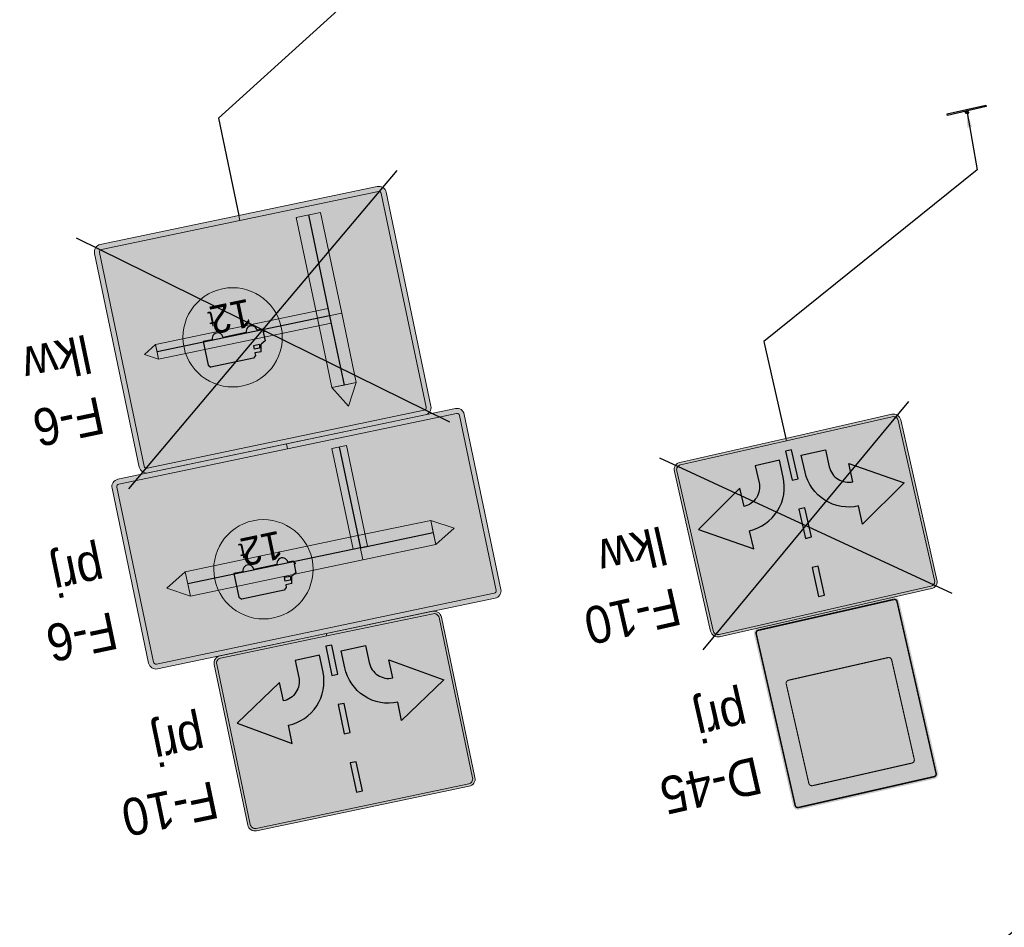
# Model space of a CAD drawing. Header units: metres. Extents: x 0 to 6473088, y 4 to 5822767.
# Tile 13 of 20: x 6472946 to 6472965, y 5822682 to 5822700. Entities that reach past the tile are written whole.
import ezdxf
from ezdxf.enums import TextEntityAlignment as Align

# ---------------------------------------------------------------- set-up
doc = ezdxf.new("R2010")
doc.units = ezdxf.units.M
for name, color, linetype in [('MT IR - oznakowanie pionowe', 7, 'Continuous'), ('zzz.gaVSDodTekst', 7, 'Continuous'), ('zzz.gaVSDomyslna', 7, 'Continuous'), ('zzz.gaVSNazwa', 7, 'Continuous'), ('zzz.gaVSStan', 7, 'Continuous'), ('zzz.gaVSWielkość', 7, 'Continuous')]:
    doc.layers.add(name, color=color, linetype=linetype)
doc.styles.add('GA-ATR-TEXT', font='arial.ttf', dxfattribs={"width": 0.9})
doc.styles.add('GA-SIGN-TEXT', font='GA_OZ_PION.ttf')
doc.styles.add('MT - bold Arial', font='arialbd.ttf')
doc.styles.get("Standard").update_dxf_attribs({"font": 'arial.ttf'})
doc.dimstyles.new('GA-LEADER', dxfattribs={"dimtxt": 1, "dimasz": 1, "dimexe": 1, "dimexo": 1, "dimgap": 1, "dimtad": 1, "dimtxsty": 'Standard', "dimcen": 1, "dimadec": 0, "dimazin": 0, "dimtfac": 1, "dimtmove": 0, "dimatfit": 3, "dimfxl": 1, "dimarcsym": 0})

# ---------------------------------------------------------------- blocks, each defined once
blk = doc.blocks.new('gaVScolumn0')
at = {"color": 0, "linetype": 'ByBlock', "lineweight": -2}
blk.add_line((0, 0), (0, 400), dxfattribs=at)
at = {"color": 7, "style": 'GA-ATR-TEXT', "width": 0.9}
blk.add_attdef('X2', text='', height=150, dxfattribs=at).set_placement((-50, 0), align=Align.BOTTOM_RIGHT)
blk = doc.blocks.new('*U34210')
at = {"layer": 'zzz.gaVSDomyslna', "true_color": 0x2e2e2e}
h = blk.add_hatch(color=250, dxfattribs=at)
edge = h.paths.add_edge_path()
edge.add_line((0, 0), (-570, 0))
edge.add_arc((-570, 30), 30, 180, 270, ccw=False)
edge.add_line((-600, 30), (-600, 910))
edge.add_arc((-570, 910), 30, 90, 180, ccw=False)
edge.add_line((-570, 940), (570, 940))
edge.add_arc((570, 910), 30, 360, 90, ccw=False)
edge.add_line((600, 910), (600, 30))
edge.add_arc((570, 30), 30, 270, 0, ccw=False)
edge.add_line((570, 0), (0, 0))
edge.add_line((0, 0), (0, 0))
at = {"layer": 'zzz.gaVSDomyslna', "true_color": 0xffffff}
h = blk.add_hatch(color=7, dxfattribs=at)
edge = h.paths.add_edge_path()
edge.add_line((0, 0), (0, 20))
edge.add_line((0, 20), (570, 20))
edge.add_arc((570, 30), 10, 270, 0)
edge.add_line((580, 30), (580, 910))
edge.add_arc((570, 910), 10, 360, 90)
edge.add_line((570, 920), (-570, 920))
edge.add_arc((-570, 910), 10, 90, 180)
edge.add_line((-580, 910), (-580, 30))
edge.add_arc((-570, 30), 10, 180, 270)
edge.add_line((-570, 20), (0, 20))
edge.add_line((0, 20), (0, 0))
edge.add_line((0, 0), (-570, 0))
edge.add_arc((-570, 30), 30, 180, 270, ccw=False)
edge.add_line((-600, 30), (-600, 910))
edge.add_arc((-570, 910), 30, 90, 180, ccw=False)
edge.add_line((-570, 940), (570, 940))
edge.add_arc((570, 910), 30, 360, 90, ccw=False)
edge.add_line((600, 910), (600, 30))
edge.add_arc((570, 30), 30, 270, 0, ccw=False)
edge.add_line((570, 0), (0, 0))
edge.add_line((0, 0), (0, 0))
at = {"layer": 'zzz.gaVSDomyslna', "color": 250, "lineweight": 0, "true_color": 0x2e2e2e}
blk.add_lwpolyline([(0, 0), (-570, 0, -0.414214), (-600, 30), (-600, 910, -0.414214), (-570, 940), (570, 940, -0.414214), (600, 910), (600, 30, -0.414214), (570, 0), (0, 0)], format="xyb", close=True, dxfattribs=at)
at = {"layer": 'zzz.gaVSDomyslna', "color": 7, "lineweight": 0, "true_color": 0xffffff}
blk.add_lwpolyline([(0, 0), (0, 20), (570, 20, 0.414214), (580, 30), (580, 910, 0.414214), (570, 920), (-570, 920, 0.414214), (-580, 910), (-580, 30, 0.414214), (-570, 20), (0, 20), (0, 0), (-570, 0, -0.414214), (-600, 30), (-600, 910, -0.414214), (-570, 940), (570, 940, -0.414214), (600, 910), (600, 30, -0.414214), (570, 0), (0, 0)], format="xyb", close=True, dxfattribs=at)
blk = doc.blocks.new('*U34203')
at = {"layer": 'zzz.gaVSDomyslna', "true_color": 0xffffff}
blk.add_hatch(color=7, dxfattribs=at).paths.add_polyline_path([(0, 0.866667), (-0.5, 0), (0.5, 0)])
at = {"layer": 'zzz.gaVSDomyslna', "color": 7, "lineweight": 0, "true_color": 0xffffff}
blk.add_lwpolyline([(0, 0), (0.5, 0), (0, 0.866667), (-0.5, 0), (0, 0)], dxfattribs=at)
blk = doc.blocks.new('*U34204')
at = {"layer": 'zzz.gaVSDomyslna', "true_color": 0x000000}
blk.add_hatch(color=18, dxfattribs=at).paths.add_polyline_path([(0, 0.866667), (-0.5, 0), (0.5, 0)])
at = {"layer": 'zzz.gaVSDomyslna', "color": 18, "lineweight": 0, "true_color": 0x000000}
blk.add_lwpolyline([(0, 0), (0.5, 0), (0, 0.866667), (-0.5, 0), (0, 0)], dxfattribs=at)
blk = doc.blocks.new('*U34205')
at = {"layer": 'zzz.gaVSDomyslna', "linetype": 'ByBlock', "lineweight": -2, "true_color": 0x000000}
blk.add_hatch(color=18, dxfattribs=at).paths.add_polyline_path([(-205, 205, 1), (205, 205, 1)])
blk = doc.blocks.new('*U34206')
at = {"layer": 'zzz.gaVSDomyslna', "linetype": 'ByBlock', "lineweight": -2, "true_color": 0x000000}
h = blk.add_hatch(color=18, dxfattribs=at)
h.paths.add_polyline_path([(-400, 400, 1), (400, 400, 1)])
h.paths.add_polyline_path([(320, 400, -1), (-320, 400, -1)], flags=16)
at = {"layer": 'zzz.gaVSDomyslna', "color": 18, "lineweight": 0, "true_color": 0x000000}
blk.add_lwpolyline([(0, 800, -1), (0, 0, -1), (0, 800, -2.58748)], format="xyb", dxfattribs=at)
blk = doc.blocks.new('*U34207')
at = {"layer": 'zzz.gaVSDomyslna', "true_color": 0xffffff}
blk.add_hatch(color=7, dxfattribs=at).paths.add_polyline_path([(320, 400, 1), (-320, 400, 1)])
blk = doc.blocks.new('*U34208')
at = {"layer": 'zzz.gaVSDomyslna', "linetype": 'ByBlock', "lineweight": -2, "true_color": 0x000000}
h = blk.add_hatch(color=18, dxfattribs=at)
h.paths.add_polyline_path([(240, 240), (220, 260), (-130, 260), (-150, 240), (-150, 220), (-200.5, 220), (-214, 160), (-250, 140), (-250, 70), (-260, 70), (-260, 60), (-250, 60), (-250, 45), (-205, 45, 1), (-115, 45), (75, 45, 1), (165, 45), (240, 45)])
h.paths.add_polyline_path([(-150, 160), (-200.909, 160), (-194.773, 190), (-150, 190)], flags=16)
at = {"layer": 'zzz.gaVSDomyslna', "color": 18, "linetype": 'ByBlock', "lineweight": -2, "true_color": 0x000000}
for p, q in [((-150, 240), (-130, 260)), ((-150, 220), (-150, 240)), ((-130, 260), (220, 260)), ((240, 240), (220, 260)), ((240, 45), (240, 240)), ((-250, 140), (-214, 160)), ((-200.5, 220), (-214, 160)), ((-200.909, 160), (-194.773, 190)), ((-200.909, 160), (-150, 160)), ((-200.5, 220), (-150, 220)), ((-194.773, 190), (-150, 190)), ((-150, 160), (-150, 190)), ((-250, 70), (-250, 140)), ((-260, 60), (-260, 70)), ((-260, 70), (-250, 70)), ((-260, 60), (-250, 60)), ((-250, 45), (-250, 60)), ((-250, 45), (-205, 45)), ((-115, 45), (75, 45)), ((165, 45), (240, 45))]:
    blk.add_line(p, q, dxfattribs=at)
for centre in [(-160, 45), (120, 45)]:
    blk.add_arc(centre, 45, 179.999848, 0, dxfattribs=at)
blk = doc.blocks.new('*U34209')
at = {"layer": 'zzz.gaVSDomyslna', "color": 18, "true_color": 0x000000}
blk.add_blockref('*U34205', (400, 270), dxfattribs=at)
at = {"layer": 'zzz.gaVSDomyslna', "color": 18, "true_color": 0x000000, "xscale": 0.5, "yscale": 0.5}
for name, p in [('*U34206', (400, 275)), ('*U34208', (400, 445))]:
    blk.add_blockref(name, p, dxfattribs=at)
at = {"layer": 'zzz.gaVSDomyslna', "color": 7, "true_color": 0xffffff, "xscale": 0.5, "yscale": 0.5}
blk.add_blockref('*U34207', (400, 275), dxfattribs=at)
at = {"layer": 'zzz.gaVSDomyslna', "color": 18, "true_color": 0x000000, "style": 'GA-SIGN-TEXT'}
blk.add_text('12', height=112.8, dxfattribs=at).set_placement((390, 335), align=Align.CENTER)
blk.add_text('t', height=64.8, dxfattribs=at).set_placement((480, 355), align=Align.RIGHT)
blk = doc.blocks.new('*U34202')
at = {"layer": 'zzz.gaVSDomyslna', "true_color": 0xffffff}
for points in [[(-50, 470), (-50, 755), (50, 755), (50, 470)], [(0, 500), (710, 500), (710, 440), (0, 440)], [(-50, 55), (-50, 470), (50, 470), (50, 55)]]:
    blk.add_hatch(color=7, dxfattribs=at).paths.add_polyline_path(points)
at = {"layer": 'zzz.gaVSDomyslna', "color": 7, "lineweight": 0, "true_color": 0xffffff}
for points in [[(-50, 470), (-50, 755), (50, 755), (50, 470)], [(-50, 55), (-50, 470), (50, 470), (50, 55)]]:
    blk.add_lwpolyline(points, close=True, dxfattribs=at)
at = {"layer": 'zzz.gaVSDomyslna', "color": 7, "true_color": 0xffffff}
for points in [[(0, 470), (0, 755)], [(0, 55), (0, 470)], [(0, 470), (710, 470)]]:
    blk.add_lwpolyline(points, dxfattribs=at)
at = {"layer": 'zzz.gaVSDomyslna', "color": 251, "lineweight": 0, "true_color": 0x4c4c4c}
blk.add_lwpolyline([(0, 500), (710, 500), (710, 440), (0, 440)], close=True, dxfattribs=at)
at = {"layer": 'zzz.gaVSDomyslna', "color": 7, "true_color": 0xffffff, "xscale": 100, "yscale": 100}
blk.add_blockref('*U34203', (0, 755), dxfattribs=at)
at = {"layer": 'zzz.gaVSDomyslna'}
blk.add_blockref('*U34209', (0, 0), dxfattribs=at)
at = {"layer": 'zzz.gaVSDomyslna', "color": 18, "true_color": 0x000000, "xscale": 60, "yscale": 60, "rotation": 270}
blk.add_blockref('*U34204', (710, 470), dxfattribs=at)
blk = doc.blocks.new('z.ga4.Cross-2')
at = {"color": 0, "linetype": 'Continuous', "lineweight": -2}
for p, q in [((-0.5, -0.5), (0.5, 0.5)), ((0.5, -0.5), (-0.5, 0.5))]:
    blk.add_line(p, q, dxfattribs=at)
blk = doc.blocks.new('*U34201')
at = {"layer": 'zzz.gaVSDomyslna', "color": 10, "lineweight": 30, "xscale": 1320.000000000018, "yscale": 1034.000000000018}
blk.add_blockref('z.ga4.Cross-2', (0, 470), dxfattribs=at)
at = {"layer": 'zzz.gaVSDomyslna'}
for name, p in [('*U34210', (0, 0)), ('*U34202', (-275, 0))]:
    blk.add_blockref(name, p, dxfattribs=at)
at = {"layer": 'zzz.gaVSDodTekst', "style": 'GA-ATR-TEXT', "width": 0.9}
blk.add_attdef('Addtext', text='', height=150, dxfattribs=at).set_placement((700, 162.5), align=Align.MIDDLE_LEFT)
at = {"layer": 'zzz.gaVSDomyslna', "style": 'MT - bold Arial', "flags": 1}
for tag in ['Width', 'Height', 'Position', 'Route', 'ItemNo', 'ID']:
    blk.add_attdef(tag, text='', height=1, dxfattribs=at).set_placement((0, 0), align=Align.MIDDLE_LEFT)
at = {"layer": 'zzz.gaVSNazwa', "style": 'GA-ATR-TEXT', "width": 0.9}
blk.add_attdef('Name', text='', height=150, dxfattribs=at).set_placement((700, 672.5), align=Align.MIDDLE_LEFT)
at = {"layer": 'zzz.gaVSStan', "style": 'GA-ATR-TEXT', "width": 0.9}
blk.add_attdef('State', text='', height=150, dxfattribs=at).set_placement((700, 417.5), align=Align.MIDDLE_LEFT)
at = {"layer": 'zzz.gaVSWielkość', "style": 'MT - bold Arial', "flags": 1}
blk.add_attdef('Size', text='', height=1, dxfattribs=at).set_placement((0, 0), align=Align.MIDDLE_LEFT)
blk = doc.blocks.new('gaVSPos')
blk.add_point((0, 0))
blk = doc.blocks.new('gaVSTVcolumn0')
at = {"color": 0, "linetype": 'ByBlock', "lineweight": -2}
for p, q in [((-400, -30), (400, -30)), ((-400, -60), (-400, -30)), ((400, -60), (-400, -60)), ((400, -30), (400, -60))]:
    blk.add_line(p, q, dxfattribs=at)
blk.add_circle((0, 0), 30, dxfattribs=at)
blk = doc.blocks.new('*U34216')
at = {"layer": 'zzz.gaVSDomyslna', "true_color": 0x2e2e2e}
h = blk.add_hatch(color=250, dxfattribs=at)
edge = h.paths.add_edge_path()
edge.add_line((0, 0), (-437.5, 0))
edge.add_arc((-437.5, 30), 30, 180, 270, ccw=False)
edge.add_line((-467.5, 30), (-467.5, 690))
edge.add_arc((-437.5, 690), 30, 90, 180, ccw=False)
edge.add_line((-437.5, 720), (437.5, 720))
edge.add_arc((437.5, 690), 30, 360, 90, ccw=False)
edge.add_line((467.5, 690), (467.5, 30))
edge.add_arc((437.5, 30), 30, 270, 0, ccw=False)
edge.add_line((437.5, 0), (0, 0))
edge.add_line((0, 0), (0, 0))
at = {"layer": 'zzz.gaVSDomyslna', "true_color": 0xffffff}
h = blk.add_hatch(color=7, dxfattribs=at)
edge = h.paths.add_edge_path()
edge.add_line((0, 0), (0, 10))
edge.add_line((0, 10), (437.5, 10))
edge.add_arc((437.5, 30), 20, 270, 0)
edge.add_line((457.5, 30), (457.5, 690))
edge.add_arc((437.5, 690), 20, 360, 90)
edge.add_line((437.5, 710), (-437.5, 710))
edge.add_arc((-437.5, 690), 20, 90, 180)
edge.add_line((-457.5, 690), (-457.5, 30))
edge.add_arc((-437.5, 30), 20, 180, 270)
edge.add_line((-437.5, 10), (0, 10))
edge.add_line((0, 10), (0, 0))
edge.add_line((0, 0), (-437.5, 0))
edge.add_arc((-437.5, 30), 30, 180, 270, ccw=False)
edge.add_line((-467.5, 30), (-467.5, 690))
edge.add_arc((-437.5, 690), 30, 90, 180, ccw=False)
edge.add_line((-437.5, 720), (437.5, 720))
edge.add_arc((437.5, 690), 30, 360, 90, ccw=False)
edge.add_line((467.5, 690), (467.5, 30))
edge.add_arc((437.5, 30), 30, 270, 0, ccw=False)
edge.add_line((437.5, 0), (0, 0))
edge.add_line((0, 0), (0, 0))
at = {"layer": 'zzz.gaVSDomyslna', "color": 250, "lineweight": 0, "true_color": 0x2e2e2e}
blk.add_lwpolyline([(0, 0), (-437.5, 0, -0.414214), (-467.5, 30), (-467.5, 690, -0.414214), (-437.5, 720), (437.5, 720, -0.414214), (467.5, 690), (467.5, 30, -0.414214), (437.5, 0), (0, 0)], format="xyb", close=True, dxfattribs=at)
at = {"layer": 'zzz.gaVSDomyslna', "color": 7, "lineweight": 0, "true_color": 0xffffff}
blk.add_lwpolyline([(0, 0), (0, 10), (437.5, 10, 0.414214), (457.5, 30), (457.5, 690, 0.414214), (437.5, 710), (-437.5, 710, 0.414214), (-457.5, 690), (-457.5, 30, 0.414214), (-437.5, 10), (0, 10), (0, 0), (-437.5, 0, -0.414214), (-467.5, 30), (-467.5, 690, -0.414214), (-437.5, 720), (437.5, 720, -0.414214), (467.5, 690), (467.5, 30, -0.414214), (437.5, 0), (0, 0)], format="xyb", close=True, dxfattribs=at)
blk = doc.blocks.new('*U34212')
at = {"layer": 'zzz.gaVSDomyslna', "linetype": 'ByBlock', "lineweight": -2, "true_color": 0xffffff}
blk.add_hatch(color=7, dxfattribs=at).paths.add_polyline_path([(-130, 250), (-130, 325), (-330, 200), (-130, 75), (-130, 150, -0.414214), (-50, 70), (-50, 0), (50, 0), (50, 70, 0.414214)])
at = {"layer": 'zzz.gaVSDomyslna', "color": 7, "linetype": 'ByBlock', "lineweight": -2, "true_color": 0xffffff}
blk.add_lwpolyline([(50, 70), (50, 0), (-50, 0), (-50, 70, 0.414214), (-130, 150), (-130, 150), (-130, 75), (-330, 200), (-130, 325), (-130, 250, -0.414214)], format="xyb", close=True, dxfattribs=at)
blk = doc.blocks.new('*U34213')
at = {"layer": 'zzz.gaVSDomyslna', "linetype": 'ByBlock', "lineweight": -2, "true_color": 0xffffff}
for points in [[(12.5, 570), (-12.5, 570), (-12.5, 450), (12.5, 450)], [(12.5, 330), (-12.5, 330), (-12.5, 210), (12.5, 210)], [(-12.5, -30), (12.5, -30), (12.5, 90), (-12.5, 90)]]:
    blk.add_hatch(color=7, dxfattribs=at).paths.add_polyline_path(points)
at = {"layer": 'zzz.gaVSDomyslna', "color": 7, "linetype": 'ByBlock', "lineweight": -2, "true_color": 0xffffff}
for points in [[(12.5, 570), (-12.5, 570), (-12.5, 450), (12.5, 450)], [(12.5, 330), (-12.5, 330), (-12.5, 210), (12.5, 210)], [(12.5, 90), (-12.5, 90), (-12.5, -30), (12.5, -30)]]:
    blk.add_lwpolyline(points, close=True, dxfattribs=at)
blk = doc.blocks.new('*U34214')
at = {"layer": 'zzz.gaVSDomyslna', "linetype": 'ByBlock', "lineweight": -2, "true_color": 0xffffff}
blk.add_hatch(color=7, dxfattribs=at).paths.add_polyline_path([(-130, 250), (-130, 325), (-330, 200), (-130, 75), (-130, 150, -0.414214), (-50, 70), (-50, 0), (50, 0), (50, 70, 0.414214)])
at = {"layer": 'zzz.gaVSDomyslna', "color": 7, "linetype": 'ByBlock', "lineweight": -2, "true_color": 0xffffff}
blk.add_lwpolyline([(50, 70), (50, 0), (-50, 0), (-50, 70, 0.414214), (-130, 150), (-130, 150), (-130, 75), (-330, 200), (-130, 325), (-130, 250, -0.414214)], format="xyb", close=True, dxfattribs=at)
blk = doc.blocks.new('*U34215')
at = {"layer": 'zzz.gaVSDomyslna', "color": 7, "true_color": 0xffffff}
for name, p in [('*U34213', (0, 80)), ('*U34214', (-95, 80))]:
    blk.add_blockref(name, p, dxfattribs=at)
at = {"layer": 'zzz.gaVSDomyslna', "color": 7, "true_color": 0xffffff, "xscale": -1}
blk.add_blockref('*U34212', (95, 80), dxfattribs=at)
blk = doc.blocks.new('*U34211')
at = {"layer": 'zzz.gaVSDomyslna', "color": 10, "lineweight": 30, "xscale": 1028.500000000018, "yscale": 792.0000000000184}
blk.add_blockref('z.ga4.Cross-2', (0, 360), dxfattribs=at)
at = {"layer": 'zzz.gaVSDomyslna'}
for name in ['*U34216', '*U34215']:
    blk.add_blockref(name, (0, 0), dxfattribs=at)
at = {"layer": 'zzz.gaVSDodTekst', "style": 'GA-ATR-TEXT', "width": 0.9}
blk.add_attdef('Addtext', text='', height=150, dxfattribs=at).set_placement((567.5, 52.5), align=Align.MIDDLE_LEFT)
at = {"layer": 'zzz.gaVSDomyslna', "style": 'MT - bold Arial', "flags": 1}
for tag in ['Width', 'Height', 'Position', 'Route', 'ItemNo', 'ID']:
    blk.add_attdef(tag, text='', height=1, dxfattribs=at).set_placement((0, 0), align=Align.MIDDLE_LEFT)
at = {"layer": 'zzz.gaVSNazwa', "style": 'GA-ATR-TEXT', "width": 0.9}
blk.add_attdef('Name', text='', height=150, dxfattribs=at).set_placement((567.5, 562.5), align=Align.MIDDLE_LEFT)
at = {"layer": 'zzz.gaVSStan', "style": 'GA-ATR-TEXT', "width": 0.9}
blk.add_attdef('State', text='', height=150, dxfattribs=at).set_placement((567.5, 307.5), align=Align.MIDDLE_LEFT)
at = {"layer": 'zzz.gaVSWielkość', "style": 'MT - bold Arial', "flags": 1}
blk.add_attdef('Size', text='', height=1, dxfattribs=at).set_placement((0, 0), align=Align.MIDDLE_LEFT)
blk = doc.blocks.new('*U34390')
at = {"layer": 'zzz.gaVSDomyslna'}
h = blk.add_hatch(color=180, dxfattribs=at)
edge = h.paths.add_edge_path()
edge.add_line((0, 0), (-695, 0))
edge.add_arc((-695, 30), 30, 180, 270, ccw=False)
edge.add_line((-725, 30), (-725, 750))
edge.add_arc((-695, 750), 30, 90, 180, ccw=False)
edge.add_line((-695, 780), (695, 780))
edge.add_arc((695, 750), 30, 360, 90, ccw=False)
edge.add_line((725, 750), (725, 30))
edge.add_arc((695, 30), 30, 270, 0, ccw=False)
edge.add_line((695, 0), (0, 0))
edge.add_line((0, 0), (0, 0))
at = {"layer": 'zzz.gaVSDomyslna', "true_color": 0xffffff}
h = blk.add_hatch(color=7, dxfattribs=at)
edge = h.paths.add_edge_path()
edge.add_line((0, 0), (0, 20))
edge.add_line((0, 20), (695, 20))
edge.add_arc((695, 30), 10, 270, 0)
edge.add_line((705, 30), (705, 750))
edge.add_arc((695, 750), 10, 360, 90)
edge.add_line((695, 760), (-695, 760))
edge.add_arc((-695, 750), 10, 90, 180)
edge.add_line((-705, 750), (-705, 30))
edge.add_arc((-695, 30), 10, 180, 270)
edge.add_line((-695, 20), (0, 20))
edge.add_line((0, 20), (0, 0))
edge.add_line((0, 0), (-695, 0))
edge.add_arc((-695, 30), 30, 180, 270, ccw=False)
edge.add_line((-725, 30), (-725, 750))
edge.add_arc((-695, 750), 30, 90, 180, ccw=False)
edge.add_line((-695, 780), (695, 780))
edge.add_arc((695, 750), 30, 360, 90, ccw=False)
edge.add_line((725, 750), (725, 30))
edge.add_arc((695, 30), 30, 270, 0, ccw=False)
edge.add_line((695, 0), (0, 0))
edge.add_line((0, 0), (0, 0))
at = {"layer": 'zzz.gaVSDomyslna', "color": 180, "lineweight": 0}
blk.add_lwpolyline([(0, 0), (-695, 0, -0.414214), (-725, 30), (-725, 750, -0.414214), (-695, 780), (695, 780, -0.414214), (725, 750), (725, 30, -0.414214), (695, 0), (0, 0)], format="xyb", close=True, dxfattribs=at)
at = {"layer": 'zzz.gaVSDomyslna', "color": 7, "lineweight": 0, "true_color": 0xffffff}
blk.add_lwpolyline([(0, 0), (0, 20), (695, 20, 0.414214), (705, 30), (705, 750, 0.414214), (695, 760), (-695, 760, 0.414214), (-705, 750), (-705, 30, 0.414214), (-695, 20), (0, 20), (0, 0), (-695, 0, -0.414214), (-725, 30), (-725, 750, -0.414214), (-695, 780), (695, 780, -0.414214), (725, 750), (725, 30, -0.414214), (695, 0), (0, 0)], format="xyb", close=True, dxfattribs=at)
blk = doc.blocks.new('*U34383')
at = {"layer": 'zzz.gaVSDomyslna', "true_color": 0xffffff}
blk.add_hatch(color=7, dxfattribs=at).paths.add_polyline_path([(0, 0.866667), (-0.5, 0), (0.5, 0)])
at = {"layer": 'zzz.gaVSDomyslna', "color": 7, "lineweight": 0, "true_color": 0xffffff}
blk.add_lwpolyline([(0, 0), (0.5, 0), (0, 0.866667), (-0.5, 0), (0, 0)], dxfattribs=at)
blk = doc.blocks.new('*U34384')
at = {"layer": 'zzz.gaVSDomyslna', "true_color": 0xffffff}
blk.add_hatch(color=7, dxfattribs=at).paths.add_polyline_path([(0, 0.866667), (-0.5, 0), (0.5, 0)])
at = {"layer": 'zzz.gaVSDomyslna', "color": 7, "lineweight": 0, "true_color": 0xffffff}
blk.add_lwpolyline([(0, 0), (0.5, 0), (0, 0.866667), (-0.5, 0), (0, 0)], dxfattribs=at)
blk = doc.blocks.new('*U34385')
at = {"layer": 'zzz.gaVSDomyslna', "linetype": 'ByBlock', "lineweight": -2, "true_color": 0xffffff}
blk.add_hatch(color=7, dxfattribs=at).paths.add_polyline_path([(-205, 205, 1), (205, 205, 1)])
blk = doc.blocks.new('*U34386')
at = {"layer": 'zzz.gaVSDomyslna', "linetype": 'ByBlock', "lineweight": -2}
h = blk.add_hatch(color=10, dxfattribs=at)
h.paths.add_polyline_path([(-400, 400, 1), (400, 400, 1)])
h.paths.add_polyline_path([(320, 400, -1), (-320, 400, -1)], flags=16)
at = {"layer": 'zzz.gaVSDomyslna', "color": 10, "lineweight": 0}
blk.add_lwpolyline([(0, 800, -1), (0, 0, -1), (0, 800, -2.58748)], format="xyb", dxfattribs=at)
blk = doc.blocks.new('*U34387')
at = {"layer": 'zzz.gaVSDomyslna', "true_color": 0xffffff}
blk.add_hatch(color=7, dxfattribs=at).paths.add_polyline_path([(320, 400, 1), (-320, 400, 1)])
blk = doc.blocks.new('*U34388')
at = {"layer": 'zzz.gaVSDomyslna', "linetype": 'ByBlock', "lineweight": -2, "true_color": 0x000000}
h = blk.add_hatch(color=18, dxfattribs=at)
h.paths.add_polyline_path([(240, 240), (220, 260), (-130, 260), (-150, 240), (-150, 220), (-200.5, 220), (-214, 160), (-250, 140), (-250, 70), (-260, 70), (-260, 60), (-250, 60), (-250, 45), (-205, 45, 1), (-115, 45), (75, 45, 1), (165, 45), (240, 45)])
h.paths.add_polyline_path([(-150, 160), (-200.909, 160), (-194.773, 190), (-150, 190)], flags=16)
at = {"layer": 'zzz.gaVSDomyslna', "color": 18, "linetype": 'ByBlock', "lineweight": -2, "true_color": 0x000000}
for p, q in [((-150, 240), (-130, 260)), ((-150, 220), (-150, 240)), ((-130, 260), (220, 260)), ((240, 240), (220, 260)), ((240, 45), (240, 240)), ((-250, 140), (-214, 160)), ((-200.5, 220), (-214, 160)), ((-200.909, 160), (-194.773, 190)), ((-200.909, 160), (-150, 160)), ((-200.5, 220), (-150, 220)), ((-194.773, 190), (-150, 190)), ((-150, 160), (-150, 190)), ((-250, 70), (-250, 140)), ((-260, 60), (-260, 70)), ((-260, 70), (-250, 70)), ((-260, 60), (-250, 60)), ((-250, 45), (-250, 60)), ((-250, 45), (-205, 45)), ((-115, 45), (75, 45)), ((165, 45), (240, 45))]:
    blk.add_line(p, q, dxfattribs=at)
for centre in [(-160, 45), (120, 45)]:
    blk.add_arc(centre, 45, 179.999848, 0, dxfattribs=at)
blk = doc.blocks.new('*U34389')
at = {"layer": 'zzz.gaVSDomyslna', "color": 7, "true_color": 0xffffff}
blk.add_blockref('*U34385', (400, 270), dxfattribs=at)
at = {"layer": 'zzz.gaVSDomyslna', "color": 10, "xscale": 0.5, "yscale": 0.5}
blk.add_blockref('*U34386', (400, 275), dxfattribs=at)
at = {"layer": 'zzz.gaVSDomyslna', "color": 7, "true_color": 0xffffff, "xscale": 0.5, "yscale": 0.5}
blk.add_blockref('*U34387', (400, 275), dxfattribs=at)
at = {"layer": 'zzz.gaVSDomyslna', "color": 18, "true_color": 0x000000, "xscale": 0.5, "yscale": 0.5}
blk.add_blockref('*U34388', (400, 445), dxfattribs=at)
at = {"layer": 'zzz.gaVSDomyslna', "color": 18, "true_color": 0x000000, "style": 'GA-SIGN-TEXT'}
blk.add_text('12', height=112.8, dxfattribs=at).set_placement((390, 335), align=Align.CENTER)
blk.add_text('t', height=64.8, dxfattribs=at).set_placement((480, 355), align=Align.RIGHT)
blk = doc.blocks.new('*U34382')
at = {"layer": 'zzz.gaVSDomyslna', "true_color": 0xffffff}
for points in [[(0, 420), (-300, 420), (-300, 520), (0, 520)], [(0, 520), (710, 520), (710, 420), (0, 420)], [(-30, 55), (-30, 470), (30, 470), (30, 55)]]:
    blk.add_hatch(color=7, dxfattribs=at).paths.add_polyline_path(points)
at = {"layer": 'zzz.gaVSDomyslna', "color": 7, "lineweight": 0, "true_color": 0xffffff}
for points in [[(0, 420), (-300, 420), (-300, 520), (0, 520)], [(0, 520), (710, 520), (710, 420), (0, 420)], [(-30, 55), (-30, 470), (30, 470), (30, 55)]]:
    blk.add_lwpolyline(points, close=True, dxfattribs=at)
at = {"layer": 'zzz.gaVSDomyslna'}
for points in [[(0, 470), (-300, 470)], [(0, 55), (0, 470)], [(0, 470), (710, 470)]]:
    blk.add_lwpolyline(points, dxfattribs=at)
blk.add_blockref('*U34389', (0, 0), dxfattribs=at)
at = {"layer": 'zzz.gaVSDomyslna', "color": 7, "true_color": 0xffffff, "xscale": 100, "yscale": 100}
for name, p, rotation in [('*U34384', (-300, 470), 90), ('*U34383', (710, 470), 270)]:
    blk.add_blockref(name, p, dxfattribs=dict(at, rotation=rotation))
blk = doc.blocks.new('*U34381')
at = {"layer": 'zzz.gaVSDomyslna'}
for name, p in [('*U34390', (0, 0)), ('*U34382', (-205, 0))]:
    blk.add_blockref(name, p, dxfattribs=at)
at = {"layer": 'zzz.gaVSDodTekst', "style": 'GA-ATR-TEXT', "width": 0.9}
blk.add_attdef('Addtext', text='', height=150, dxfattribs=at).set_placement((825, 82.5), align=Align.MIDDLE_LEFT)
at = {"layer": 'zzz.gaVSDomyslna', "style": 'MT - bold Arial', "flags": 1}
for tag in ['Width', 'Height', 'Position', 'Route', 'ItemNo', 'ID']:
    blk.add_attdef(tag, text='', height=1, dxfattribs=at).set_placement((0, 0), align=Align.MIDDLE_LEFT)
at = {"layer": 'zzz.gaVSNazwa', "style": 'GA-ATR-TEXT', "width": 0.9}
blk.add_attdef('Name', text='', height=150, dxfattribs=at).set_placement((825, 592.5), align=Align.MIDDLE_LEFT)
at = {"layer": 'zzz.gaVSStan', "style": 'GA-ATR-TEXT', "width": 0.9}
blk.add_attdef('State', text='', height=150, dxfattribs=at).set_placement((825, 337.5), align=Align.MIDDLE_LEFT)
at = {"layer": 'zzz.gaVSWielkość', "style": 'MT - bold Arial', "flags": 1}
blk.add_attdef('Size', text='', height=1, dxfattribs=at).set_placement((0, 0), align=Align.MIDDLE_LEFT)
blk = doc.blocks.new('*U34396')
at = {"layer": 'zzz.gaVSDomyslna'}
h = blk.add_hatch(color=180, dxfattribs=at)
edge = h.paths.add_edge_path()
edge.add_line((0, 0), (-437.5, 0))
edge.add_arc((-437.5, 30), 30, 180, 270, ccw=False)
edge.add_line((-467.5, 30), (-467.5, 690))
edge.add_arc((-437.5, 690), 30, 90, 180, ccw=False)
edge.add_line((-437.5, 720), (437.5, 720))
edge.add_arc((437.5, 690), 30, 360, 90, ccw=False)
edge.add_line((467.5, 690), (467.5, 30))
edge.add_arc((437.5, 30), 30, 270, 0, ccw=False)
edge.add_line((437.5, 0), (0, 0))
edge.add_line((0, 0), (0, 0))
at = {"layer": 'zzz.gaVSDomyslna', "true_color": 0xffffff}
h = blk.add_hatch(color=7, dxfattribs=at)
edge = h.paths.add_edge_path()
edge.add_line((0, 0), (0, 10))
edge.add_line((0, 10), (437.5, 10))
edge.add_arc((437.5, 30), 20, 270, 0)
edge.add_line((457.5, 30), (457.5, 690))
edge.add_arc((437.5, 690), 20, 360, 90)
edge.add_line((437.5, 710), (-437.5, 710))
edge.add_arc((-437.5, 690), 20, 90, 180)
edge.add_line((-457.5, 690), (-457.5, 30))
edge.add_arc((-437.5, 30), 20, 180, 270)
edge.add_line((-437.5, 10), (0, 10))
edge.add_line((0, 10), (0, 0))
edge.add_line((0, 0), (-437.5, 0))
edge.add_arc((-437.5, 30), 30, 180, 270, ccw=False)
edge.add_line((-467.5, 30), (-467.5, 690))
edge.add_arc((-437.5, 690), 30, 90, 180, ccw=False)
edge.add_line((-437.5, 720), (437.5, 720))
edge.add_arc((437.5, 690), 30, 360, 90, ccw=False)
edge.add_line((467.5, 690), (467.5, 30))
edge.add_arc((437.5, 30), 30, 270, 0, ccw=False)
edge.add_line((437.5, 0), (0, 0))
edge.add_line((0, 0), (0, 0))
at = {"layer": 'zzz.gaVSDomyslna', "color": 180, "lineweight": 0}
blk.add_lwpolyline([(0, 0), (-437.5, 0, -0.414214), (-467.5, 30), (-467.5, 690, -0.414214), (-437.5, 720), (437.5, 720, -0.414214), (467.5, 690), (467.5, 30, -0.414214), (437.5, 0), (0, 0)], format="xyb", close=True, dxfattribs=at)
at = {"layer": 'zzz.gaVSDomyslna', "color": 7, "lineweight": 0, "true_color": 0xffffff}
blk.add_lwpolyline([(0, 0), (0, 10), (437.5, 10, 0.414214), (457.5, 30), (457.5, 690, 0.414214), (437.5, 710), (-437.5, 710, 0.414214), (-457.5, 690), (-457.5, 30, 0.414214), (-437.5, 10), (0, 10), (0, 0), (-437.5, 0, -0.414214), (-467.5, 30), (-467.5, 690, -0.414214), (-437.5, 720), (437.5, 720, -0.414214), (467.5, 690), (467.5, 30, -0.414214), (437.5, 0), (0, 0)], format="xyb", close=True, dxfattribs=at)
blk = doc.blocks.new('*U34392')
at = {"layer": 'zzz.gaVSDomyslna', "linetype": 'ByBlock', "lineweight": -2, "true_color": 0xffffff}
blk.add_hatch(color=7, dxfattribs=at).paths.add_polyline_path([(-130, 250), (-130, 325), (-330, 200), (-130, 75), (-130, 150, -0.414214), (-50, 70), (-50, 0), (50, 0), (50, 70, 0.414214)])
at = {"layer": 'zzz.gaVSDomyslna', "color": 7, "linetype": 'ByBlock', "lineweight": -2, "true_color": 0xffffff}
blk.add_lwpolyline([(50, 70), (50, 0), (-50, 0), (-50, 70, 0.414214), (-130, 150), (-130, 150), (-130, 75), (-330, 200), (-130, 325), (-130, 250, -0.414214)], format="xyb", close=True, dxfattribs=at)
blk = doc.blocks.new('*U34393')
at = {"layer": 'zzz.gaVSDomyslna', "linetype": 'ByBlock', "lineweight": -2, "true_color": 0xffffff}
for points in [[(12.5, 570), (-12.5, 570), (-12.5, 450), (12.5, 450)], [(12.5, 330), (-12.5, 330), (-12.5, 210), (12.5, 210)], [(-12.5, -30), (12.5, -30), (12.5, 90), (-12.5, 90)]]:
    blk.add_hatch(color=7, dxfattribs=at).paths.add_polyline_path(points)
at = {"layer": 'zzz.gaVSDomyslna', "color": 7, "linetype": 'ByBlock', "lineweight": -2, "true_color": 0xffffff}
for points in [[(12.5, 570), (-12.5, 570), (-12.5, 450), (12.5, 450)], [(12.5, 330), (-12.5, 330), (-12.5, 210), (12.5, 210)], [(12.5, 90), (-12.5, 90), (-12.5, -30), (12.5, -30)]]:
    blk.add_lwpolyline(points, close=True, dxfattribs=at)
blk = doc.blocks.new('*U34394')
at = {"layer": 'zzz.gaVSDomyslna', "linetype": 'ByBlock', "lineweight": -2, "true_color": 0xffffff}
blk.add_hatch(color=7, dxfattribs=at).paths.add_polyline_path([(-130, 250), (-130, 325), (-330, 200), (-130, 75), (-130, 150, -0.414214), (-50, 70), (-50, 0), (50, 0), (50, 70, 0.414214)])
at = {"layer": 'zzz.gaVSDomyslna', "color": 7, "linetype": 'ByBlock', "lineweight": -2, "true_color": 0xffffff}
blk.add_lwpolyline([(50, 70), (50, 0), (-50, 0), (-50, 70, 0.414214), (-130, 150), (-130, 150), (-130, 75), (-330, 200), (-130, 325), (-130, 250, -0.414214)], format="xyb", close=True, dxfattribs=at)
blk = doc.blocks.new('*U34395')
at = {"layer": 'zzz.gaVSDomyslna', "color": 7, "true_color": 0xffffff}
for name, p in [('*U34393', (0, 80)), ('*U34394', (-95, 80))]:
    blk.add_blockref(name, p, dxfattribs=at)
at = {"layer": 'zzz.gaVSDomyslna', "color": 7, "true_color": 0xffffff, "xscale": -1}
blk.add_blockref('*U34392', (95, 80), dxfattribs=at)
blk = doc.blocks.new('*U34391')
at = {"layer": 'zzz.gaVSDomyslna'}
for name in ['*U34396', '*U34395']:
    blk.add_blockref(name, (0, 0), dxfattribs=at)
at = {"layer": 'zzz.gaVSDodTekst', "style": 'GA-ATR-TEXT', "width": 0.9}
blk.add_attdef('Addtext', text='', height=150, dxfattribs=at).set_placement((567.5, 52.5), align=Align.MIDDLE_LEFT)
at = {"layer": 'zzz.gaVSDomyslna', "style": 'MT - bold Arial', "flags": 1}
for tag in ['Width', 'Height', 'Position', 'Route', 'ItemNo', 'ID']:
    blk.add_attdef(tag, text='', height=1, dxfattribs=at).set_placement((0, 0), align=Align.MIDDLE_LEFT)
at = {"layer": 'zzz.gaVSNazwa', "style": 'GA-ATR-TEXT', "width": 0.9}
blk.add_attdef('Name', text='', height=150, dxfattribs=at).set_placement((567.5, 562.5), align=Align.MIDDLE_LEFT)
at = {"layer": 'zzz.gaVSStan', "style": 'GA-ATR-TEXT', "width": 0.9}
blk.add_attdef('State', text='', height=150, dxfattribs=at).set_placement((567.5, 307.5), align=Align.MIDDLE_LEFT)
at = {"layer": 'zzz.gaVSWielkość', "style": 'MT - bold Arial', "flags": 1}
blk.add_attdef('Size', text='', height=1, dxfattribs=at).set_placement((0, 0), align=Align.MIDDLE_LEFT)
blk = doc.blocks.new('*U34398')
at = {"layer": 'zzz.gaVSDomyslna', "true_color": 0xffffff}
h = blk.add_hatch(color=7, dxfattribs=at)
edge = h.paths.add_edge_path()
edge.add_line((-300, 730), (-300, 20))
edge.add_arc((-280, 20), 20, 179.9998, 270.0001)
edge.add_line((-280, 0), (280, 0))
edge.add_arc((280, 20), 20, 270.0001, 0.0003)
edge.add_line((300, 20), (300, 730))
edge.add_arc((280, 730), 20, 0, 90.0002)
edge.add_line((280, 750), (-280, 750))
edge.add_arc((-280, 730), 20, 90.0002, 179.9998)
blk = doc.blocks.new('*U34399')
at = {"layer": 'zzz.gaVSDomyslna', "color": 18, "lineweight": 0, "true_color": 0x000000, "const_width": 6}
blk.add_lwpolyline([(291, 20, -0.414214), (280, 9), (-280, 9, -0.414214), (-291, 20), (-291, 730, -0.414214), (-280, 741), (280, 741, -0.414214), (291, 730)], format="xyb", close=True, dxfattribs=at)
blk = doc.blocks.new('*U34400')
at = {"layer": 'zzz.gaVSDomyslna'}
h = blk.add_hatch(color=251, dxfattribs=at)
edge = h.paths.add_edge_path()
edge.add_line((-280, 594), (280, 594))
edge.add_arc((280, 580), 14, 359.9997, 89.9999, ccw=False)
edge.add_line((294, 580), (294, 20))
edge.add_arc((280, 20), 14, 270.0001, 359.9997, ccw=False)
edge.add_line((280, 6), (-280, 6))
edge.add_arc((-280, 20), 14, 180.0002, 269.9998, ccw=False)
edge.add_line((-294, 20), (-294, 580))
edge.add_arc((-280, 580), 14, 89.9999, 180.0002, ccw=False)
blk = doc.blocks.new('*U34401')
at = {"layer": 'zzz.gaVSDomyslna', "color": 7, "lineweight": 0, "true_color": 0xffffff, "const_width": 6}
blk.add_lwpolyline([(280, 3), (-280, 3, -0.414214), (-297, 20), (-297, 580, -0.414214), (-280, 597), (280, 597, -0.414214), (297, 580), (297, 20, -0.414214), (280, 3, -1)], format="xyb", dxfattribs=at)
blk = doc.blocks.new('*U34402')
at = {"layer": 'zzz.gaVSDomyslna', "true_color": 0xffffff}
h = blk.add_hatch(color=7, dxfattribs=at)
h.paths.add_polyline_path([(168.75, 362.5, 0.414214), (86.25, 445), (-150, 445), (-150, 0), (-67.5, 0), (-67.5, 130), (86.25, 130, 0.414214), (168.75, 212.5)])
h.paths.add_polyline_path([(86.25, 219.531), (80, 212.5), (-67.5, 212.5), (-67.5, 362.5), (75, 362.5), (86.25, 349.375)], flags=16)
blk = doc.blocks.new('*U34403')
at = {"layer": 'zzz.gaVSDomyslna', "true_color": 0xffffff}
blk.add_hatch(color=7, dxfattribs=at).paths.add_polyline_path([(288, 630.949), (288, 730, 0.414214), (280, 738), (207.159, 738), (-288, 119.051), (-288, 20, 0.414214), (-280, 12), (-207.159, 12)])
blk = doc.blocks.new('*U34404')
at = {"layer": 'zzz.gaVSDomyslna'}
blk.add_hatch(color=10, dxfattribs=at).paths.add_polyline_path([(288, 638.953), (288, 730, 0.414214), (280, 738), (213.563, 738), (-288, 111.047), (-288, 20, 0.414214), (-280, 12), (-213.563, 12)])
blk = doc.blocks.new('*U34406')
at = {"layer": 'zzz.gaVSDomyslna', "color": 7, "true_color": 0xffffff}
for name in ['*U34398', '*U34403']:
    blk.add_blockref(name, (0, 0), dxfattribs=at)
at = {"layer": 'zzz.gaVSDomyslna', "color": 18, "true_color": 0x000000}
blk.add_blockref('*U34399', (0, 0), dxfattribs=at)
at = {"layer": 'zzz.gaVSDomyslna', "color": 10}
blk.add_blockref('*U34404', (0, 0), dxfattribs=at)
at = {"layer": 'zzz.gaVSDomyslna', "color": 7, "true_color": 0xffffff, "xscale": 0.733333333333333, "yscale": 0.733333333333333}
for name, p in [('*U34401', (0, 230)), ('*U34402', (0, 288.6667))]:
    blk.add_blockref(name, p, dxfattribs=at)
at = {"layer": 'zzz.gaVSDomyslna', "color": 251, "xscale": 0.733333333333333, "yscale": 0.733333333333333}
blk.add_blockref('*U34400', (0, 230), dxfattribs=at)
blk = doc.blocks.new('*U34397')
at = {"layer": 'zzz.gaVSDomyslna'}
blk.add_blockref('*U34406', (0, 0), dxfattribs=at)
at = {"layer": 'zzz.gaVSDodTekst', "style": 'GA-ATR-TEXT', "width": 0.9}
blk.add_attdef('Addtext', text='', height=150, dxfattribs=at).set_placement((400, 67.5), align=Align.MIDDLE_LEFT)
at = {"layer": 'zzz.gaVSDomyslna', "style": 'MT - bold Arial', "flags": 1}
for tag in ['Width', 'Height', 'Position', 'Route', 'ItemNo', 'ID']:
    blk.add_attdef(tag, text='', height=1, dxfattribs=at).set_placement((0, 0), align=Align.MIDDLE_LEFT)
at = {"layer": 'zzz.gaVSNazwa', "style": 'GA-ATR-TEXT', "width": 0.9}
blk.add_attdef('Name', text='', height=150, dxfattribs=at).set_placement((400, 577.5), align=Align.MIDDLE_LEFT)
at = {"layer": 'zzz.gaVSStan', "style": 'GA-ATR-TEXT', "width": 0.9}
blk.add_attdef('State', text='', height=150, dxfattribs=at).set_placement((400, 322.5), align=Align.MIDDLE_LEFT)
at = {"layer": 'zzz.gaVSWielkość', "style": 'MT - bold Arial', "flags": 1}
blk.add_attdef('Size', text='', height=1, dxfattribs=at).set_placement((0, 0), align=Align.MIDDLE_LEFT)

msp = doc.modelspace()

# ---------------------------------------------------------------- block references
at = {"layer": 'MT IR - oznakowanie pionowe'}
for name, p, xscale, yscale, rotation in [('gaVSTVcolumn0', (6472964.641, 5822698.546), 0.001, 0.001, 192.8042660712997), ('gaVScolumn0', (6472949.565, 5822698.428), 0.005, 0.005, 191.8214883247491), ('gaVScolumn0', (6472960.549, 5822693.932), 0.005, 0.005, 192.8042660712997)]:
    msp.add_blockref(name, p, dxfattribs=dict(at, xscale=xscale, yscale=yscale, rotation=rotation))
at = {"layer": 'MT IR - oznakowanie pionowe', "rotation": 192.8042660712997}
msp.add_blockref('gaVSPos', (6472964.641, 5822698.546), dxfattribs=at)
at = {"layer": 'MT IR - oznakowanie pionowe', "xscale": 0.005, "yscale": 0.005}
for name, p, rotation, values in [('*U34201', (6472949.974, 5822696.47), 191.8212778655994, {'Name': 'F-6', 'State': 'lkw'}), ('*U34381', (6472950.937, 5822691.87), 191.8214883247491, {'Name': 'F-6', 'State': 'prj'}), ('*U34211', (6472960.992, 5822691.982), 192.80405561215, {'Name': 'F-10', 'State': 'lkw'}), ('*U34397', (6472961.79, 5822688.472), 192.8042660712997, {'Name': 'D-45', 'State': 'prj'}), ('*U34391', (6472951.736, 5822688.052), 191.8214883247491, {'Name': 'F-10', 'State': 'prj'})]:
    msp.add_blockref(name, p, dxfattribs=dict(at, rotation=rotation)).add_auto_attribs(values)

# ---------------------------------------------------------------- leaders
at = {"layer": 'MT IR - oznakowanie pionowe'}
for points in [[(6472962.112, 5822710.925), (6472962.303, 5822709.989), (6472949.565, 5822698.428)], [(6472964.641, 5822698.546), (6472964.845, 5822697.388), (6472960.549, 5822693.932)], [(6472967.307, 5822685.842), (6472967.699, 5822683.837), (6472963.384, 5822680.219)]]:
    msp.add_leader(points, dimstyle='GA-LEADER', override={"dimasz": 0.3}, dxfattribs=at)

doc.saveas('drawing.dxf')
